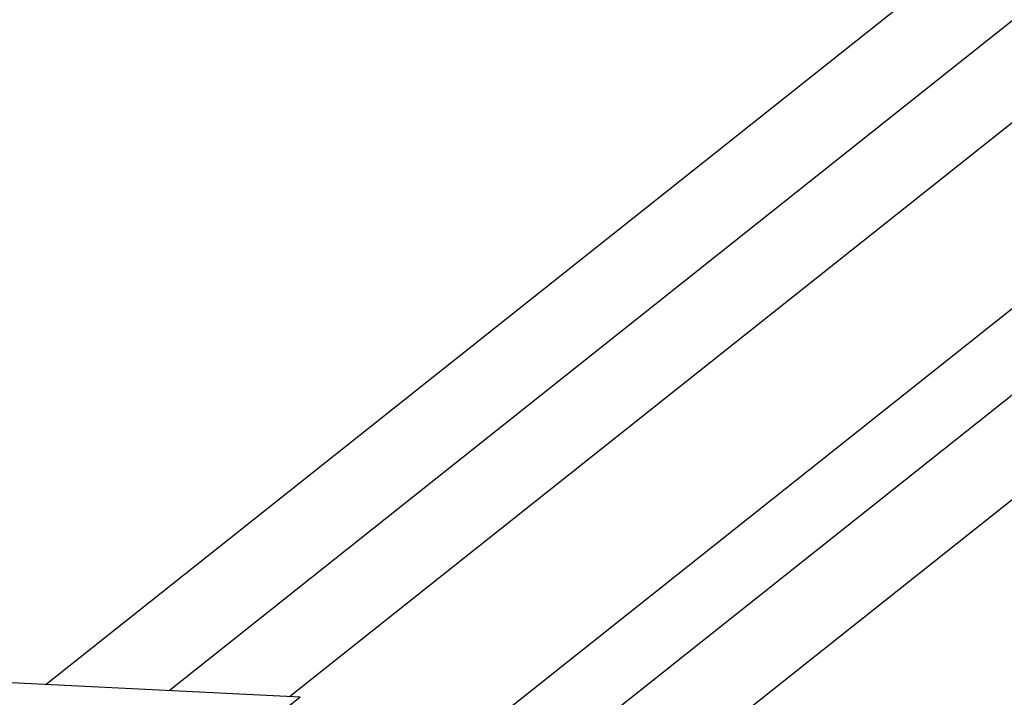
# Model space of a CAD drawing. Header units: millimetres. Extents: x 0 to 420, y 0 to 297.
# Tile 10 of 29: x 141 to 173, y 72 to 94. Entities that reach past the tile are written whole.
import ezdxf

# ---------------------------------------------------------------- set-up
doc = ezdxf.new("R2010")
doc.units = ezdxf.units.MM
doc.header["$LTSCALE"] = 23.1
doc.layers.add('COMPONENTS', color=7, linetype='CONTINUOUS')

msp = doc.modelspace()

# ---------------------------------------------------------------- linework, layer by layer
at = {"layer": 'COMPONENTS', "color": 9, "linetype": 'CONTINUOUS'}
for p, q in [((178.43024, 101.47334), (141.43032, 72.04981)), ((180.37369, 99.60067), (145.47426, 71.84751)), ((180.69581, 96.5), (149.44563, 71.64885)), ((184.51934, 93.41063), (151.74775, 67.3496)), ((187.56691, 92.98831), (151.79857, 64.54417)), ((189.35338, 90.96138), (151.86014, 61.14553))]:
    msp.add_line(p, q, dxfattribs=at)
at = {"layer": 'COMPONENTS', "color": 7, "linetype": 'CONTINUOUS'}
for q in [(105.58475, 73.84299), (148.38547, 70.51047)]:
    msp.add_line((149.79499, 71.63137), q, dxfattribs=at)

doc.saveas('drawing.dxf')
